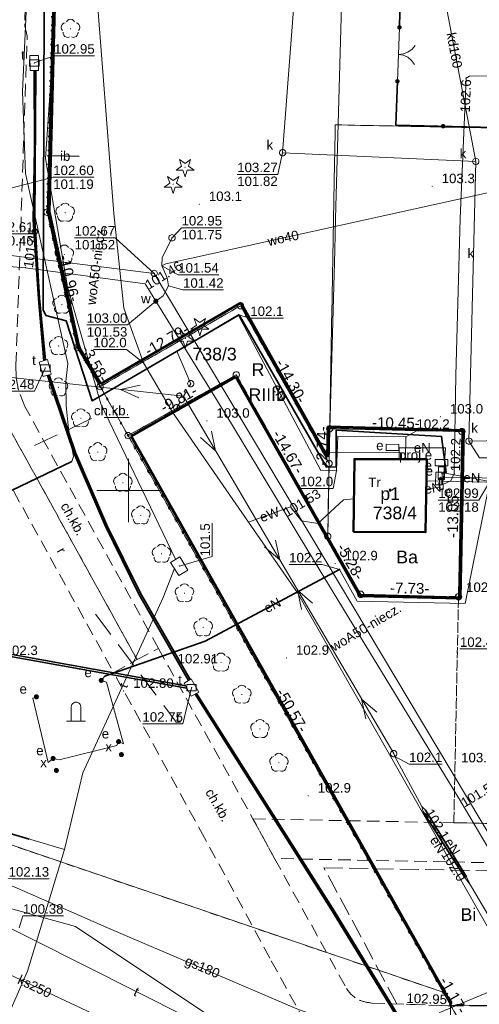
# Model space of a CAD drawing. Extents: x 6447898 to 6448503, y 5806748 to 5807122.
# Tile 10 of 50: x 6447941 to 6447978, y 5806909 to 5806987. Entities that reach past the tile are written whole.
import ezdxf
from ezdxf.enums import TextEntityAlignment as Align

# ---------------------------------------------------------------- set-up
doc = ezdxf.new("R2010")
doc.units = 0
doc.header["$PDSIZE"] = 0.75
for name, pattern in [('KROPK2', [2, 0, -2]), ('PRZER1-1', [2, 1, -1]), ('PRZER2-1', [3, 2, -1]), ('PRZER3-1', [4, 3, -1])]:
    doc.linetypes.add(name, pattern=pattern)
doc.layers.get('0').update_dxf_attribs({"linetype": 'CONTINUOUS', "lineweight": 13})
for name, color, linetype, lineweight in [('GEPPGD', 7, 'CONTINUOUS', 18), ('GESBZO', 1, 'CONTINUOUS', 50), ('GESBZO_O', 1, 'CONTINUOUS', 50), ('GESDZI', 7, 'CONTINUOUS', 18), ('GESDZI_O', 7, 'CONTINUOUS', 18), ('GESJAE', 7, 'KROPK2', 50), ('GESKKL', 3, 'PRZER3-1', 18), ('GESKKL_O', 3, 'PRZER3-1', 18), ('GESUZY', 3, 'PRZER1-1', 18), ('GESUZY_O', 3, 'PRZER1-1', 18), ('GSLIIN', 7, 'CONTINUOUS', 25), ('GSLIIN_O', 7, 'CONTINUOUS', 25), ('GSLKBR', 7, 'CONTINUOUS', 18), ('GSLKOG', 7, 'CONTINUOUS', 35), ('GSPOPM', 7, 'CONTINUOUS', 18), ('GSPRDI', 7, 'CONTINUOUS', 18), ('GSPRDL', 7, 'CONTINUOUS', 18), ('GSPWPN', 42, 'CONTINUOUS', 13), ('GSPWPN_O', 42, 'CONTINUOUS', 13), ('GSPWPS', 7, 'CONTINUOUS', 13), ('GSPWPS_O', 7, 'CONTINUOUS', 13), ('GSSKOD', 7, 'PRZER2-1', 18), ('GSSKOD_O', 7, 'PRZER2-1', 18), ('GSSOTW', 7, 'PRZER3-1', 18), ('GSSROW', 7, 'PRZER2-1', 18), ('GSSROW_O', 7, 'PRZER2-1', 18), ('GULEPR', 240, 'CONTINUOUS', 18), ('GULEPR_O', 240, 'CONTINUOUS', 18), ('GULGPR', 2, 'CONTINUOUS', 18), ('GULGPR_O', 2, 'CONTINUOUS', 18), ('GULKPR', 32, 'CONTINUOUS', 18), ('GULKPR_O', 32, 'CONTINUOUS', 18), ('GULLOB', 7, 'CONTINUOUS', 35), ('GULTPR', 30, 'CONTINUOUS', 18), ('GULTPR_O', 30, 'CONTINUOUS', 18), ('GULWPR', 5, 'CONTINUOUS', 18), ('GULWPR_O', 5, 'CONTINUOUS', 18), ('GUPESE', 240, 'CONTINUOUS', 18), ('GUPESE_O', 240, 'CONTINUOUS', 18), ('GUPETS', 240, 'CONTINUOUS', 18), ('GUPETS_O', 240, 'CONTINUOUS', 18), ('GUPEUT', 240, 'CONTINUOUS', 18), ('GUPEUT_O', 240, 'CONTINUOUS', 18), ('GUPIKP', 7, 'CONTINUOUS', 18), ('GUPISN', 7, 'PRZER1-1', 18), ('GUPIWZ', 7, 'CONTINUOUS', 18), ('GUPIWZ_O', 7, 'CONTINUOUS', 18), ('GUPKSD', 32, 'CONTINUOUS', 18), ('GUPKSD_O', 32, 'CONTINUOUS', 18), ('GUPPRZ', 7, 'CONTINUOUS', 18), ('GUPPRZ_O', 7, 'CONTINUOUS', 18), ('GUPWZA', 5, 'CONTINUOUS', 18), ('GUPWZA_O', 5, 'CONTINUOUS', 18), ('GUPXUT', 7, 'CONTINUOUS', 18), ('GUPXUT_O', 7, 'CONTINUOUS', 18), ('GUSESE', 240, 'CONTINUOUS', 18), ('GUSESE_O', 240, 'CONTINUOUS', 18), ('GUSIKP', 7, 'CONTINUOUS', 18)]:
    doc.layers.add(name, color=color, linetype=linetype, lineweight=lineweight)
doc.layers.add('OBRYS DZIAŁKA', color=7, linetype='CONTINUOUS', lineweight=60, true_color=0xffff4d)
doc.styles.add('GEO-INFO', font='arial.ttf')

# ---------------------------------------------------------------- blocks, each defined once
blk = doc.blocks.new('EPPGS')
at = {"color": 0}
blk.add_lwpolyline([(0, 0.5), (0.154508, 0.475528), (0.293893, 0.404508), (0.404508, 0.293893), (0.475528, 0.154508), (0.5, 0), (0.475528, -0.154508), (0.404508, -0.293893), (0.293893, -0.404508), (0.154508, -0.475528), (0, -0.5), (-0.154508, -0.475528), (-0.293893, -0.404508), (-0.404508, -0.293893), (-0.475528, -0.154508), (-0.5, 0), (-0.475528, 0.154508), (-0.404508, 0.293893), (-0.293893, 0.404508), (-0.154508, 0.475528)], close=True, dxfattribs=at)
blk = doc.blocks.new('EPPGN')
blk.add_hatch(color=0).paths.add_polyline_path([(0, -0.09), (0.027812, -0.085595), (0.052901, -0.072812), (0.072812, -0.052901), (0.085595, -0.027812), (0.09, 0), (0.085595, 0.027812), (0.072812, 0.052901), (0.052901, 0.072812), (0.027812, 0.085595), (0, 0.09), (-0.027812, 0.085595), (-0.052901, 0.072812), (-0.072812, 0.052901), (-0.085595, 0.027812), (-0.09, 0), (-0.085595, -0.027812), (-0.072812, -0.052901), (-0.052901, -0.072812), (-0.027812, -0.085595)])
blk = doc.blocks.new('POINT')
at = {"color": 0}
blk.add_point((0, 0), dxfattribs=at)
blk = doc.blocks.new('KOLO')
blk.add_hatch(color=0).paths.add_polyline_path([(-0.5, 0), (-0.482963, -0.12941), (-0.433013, -0.25), (-0.353553, -0.353553), (-0.25, -0.433013), (-0.12941, -0.482963), (0, -0.5), (0.12941, -0.482963), (0.25, -0.433013), (0.353553, -0.353553), (0.433013, -0.25), (0.482963, -0.12941), (0.5, 0), (0.482963, 0.12941), (0.433013, 0.25), (0.353553, 0.353553), (0.25, 0.433013), (0.12941, 0.482963), (0, 0.5), (-0.12941, 0.482963), (-0.25, 0.433013), (-0.353553, 0.353553), (-0.433013, 0.25), (-0.482963, 0.12941)])
blk = doc.blocks.new('OKRAG_PELNY')
at = {"color": 0}
blk.add_lwpolyline([(0, 0.5), (0.12941, 0.482963), (0.25, 0.433013), (0.353553, 0.353553), (0.433013, 0.25), (0.482963, 0.12941), (0.5, 0), (0.482963, -0.12941), (0.433013, -0.25), (0.353553, -0.353553), (0.25, -0.433013), (0.12941, -0.482963), (0, -0.5), (-0.12941, -0.482963), (-0.25, -0.433013), (-0.353553, -0.353553), (-0.433013, -0.25), (-0.482963, -0.12941), (-0.5, 0), (-0.482963, 0.12941), (-0.433013, 0.25), (-0.353553, 0.353553), (-0.25, 0.433013), (-0.12941, 0.482963)], close=True, dxfattribs=at)
blk = doc.blocks.new('SUEP1')
at = {"color": 0}
blk.add_lwpolyline([(-1.5, -1), (1.5, 0), (-1.5, 1)], dxfattribs=at)
blk = doc.blocks.new('PROSTOKAT1_5-1_PELNY')
at = {"color": 0}
blk.add_lwpolyline([(0.75, -0.5), (-0.75, -0.5), (-0.75, 0.5), (0.75, 0.5)], close=True, dxfattribs=at)
blk = doc.blocks.new('SZAFA1')
at = {"color": 0}
blk.add_lwpolyline([(-1, -0.5), (-1, 0.5), (1, 0.5), (1, -0.5)], close=True, dxfattribs=at)
blk = doc.blocks.new('OBOO04')
at = {"color": 0}
for points in [[(0.5, 0), (0.5, 1.5), (0.482963, 1.62941), (0.433013, 1.75), (0.353553, 1.853553), (0.25, 1.933013), (0.12941, 1.982963), (0, 2), (-0.12941, 1.982963), (-0.25, 1.933013), (-0.353553, 1.853553), (-0.433013, 1.75), (-0.482963, 1.62941), (-0.5, 1.5)], [(-0.5, 0), (-0.5, 1.5)], [(1, 0), (-1, 0)]]:
    blk.add_lwpolyline(points, dxfattribs=at)
blk = doc.blocks.new('SLBRA')
at = {"color": 0}
for points in [[(1.732051, 1), (1.414214, 0.585786), (1, 0.267949), (0.517638, 0.068148), (0, 0)], [(0, 0), (0.517638, -0.068148), (1, -0.267949), (1.414214, -0.585786), (1.732051, -1)]]:
    blk.add_lwpolyline(points, dxfattribs=at)
blk = doc.blocks.new('SPDLP')
blk.add_hatch(color=0).paths.add_polyline_path([(0, -0.09), (0.027812, -0.085595), (0.052901, -0.072812), (0.072812, -0.052901), (0.085595, -0.027812), (0.09, 0), (0.085595, 0.027812), (0.072812, 0.052901), (0.052901, 0.072812), (0.027812, 0.085595), (0, 0.09), (-0.027812, 0.085595), (-0.052901, 0.072812), (-0.072812, 0.052901), (-0.085595, 0.027812), (-0.09, 0), (-0.085595, -0.027812), (-0.072812, -0.052901), (-0.052901, -0.072812), (-0.027812, -0.085595)])
at = {"color": 0}
for points in [[(-1.271938, -0.268652), (-1.40916, -0.048001), (-1.462858, 0.20623), (-1.426585, 0.463525), (-1.304695, 0.693003), (-1.11182, 0.867117), (-0.871109, 0.964971)], [(-0.648554, 1.126667), (-0.481106, 1.325358), (-0.255912, 1.454989), (0, 1.5), (0.255912, 1.454989), (0.481106, 1.325358), (0.648554, 1.126667)], [(0.871109, 0.964971), (1.11182, 0.867117), (1.304695, 0.693003), (1.426585, 0.463525), (1.462858, 0.20623), (1.40916, -0.048001), (1.271938, -0.268652)], [(-0.137547, -1.292703), (-0.389802, -1.355024), (-0.648184, -1.327532), (-0.881678, -1.213525), (-1.062258, -1.026689), (-1.168249, -0.78945), (-1.186929, -0.530282)], [(1.186929, -0.530282), (1.168249, -0.78945), (1.062258, -1.026689), (0.881678, -1.213525), (0.648184, -1.327532), (0.389802, -1.355024), (0.137547, -1.292703)]]:
    blk.add_lwpolyline(points, dxfattribs=at)
blk = doc.blocks.new('SPDIP')
blk.add_hatch(color=0).paths.add_polyline_path([(0, -0.09), (0.027812, -0.085595), (0.052901, -0.072812), (0.072812, -0.052901), (0.085595, -0.027812), (0.09, 0), (0.085595, 0.027812), (0.072812, 0.052901), (0.052901, 0.072812), (0.027812, 0.085595), (0, 0.09), (-0.027812, 0.085595), (-0.052901, 0.072812), (-0.072812, 0.052901), (-0.085595, 0.027812), (-0.09, 0), (-0.085595, -0.027812), (-0.072812, -0.052901), (-0.052901, -0.072812), (-0.027812, -0.085595)])
at = {"color": 0}
blk.add_lwpolyline([(0.544942, 0.177062), (1.426676, -0.463555), (0.336792, -0.463555), (0, -1.500096), (-0.336792, -0.463555), (-1.426676, -0.463555), (-0.544942, 0.177062), (-0.881734, 1.213603), (0, 0.572986), (0.881734, 1.213603)], close=True, dxfattribs=at)

msp = doc.modelspace()

# ---------------------------------------------------------------- linework, layer by layer
at = {"elevation": 100, "flags": 128}
for points in [[(6447950, 5806947.5), (6447950, 5806952.5)], [(6447947.5, 5806950), (6447952.5, 5806950)]]:
    msp.add_lwpolyline(points, dxfattribs=at)
at = {"layer": 'GESBZO', "elevation": 10.18}
msp.add_lwpolyline([(6447967.792, 5806946.736), (6447967.849, 5806952.496), (6447973.573, 5806952.476), (6447973.481, 5806946.704)], close=True, dxfattribs=at)
at = {"layer": 'GESDZI', "elevation": 10.22}
for points in [[(6447931.409, 5807121.58), (6447931.023, 5807107.268), (6447930.473, 5807087.03), (6447929.923, 5807066.761), (6447929.353, 5807046.463), (6447929.253, 5807042.383), (6447928.723, 5807022.695), (6447928.545, 5807016.098), (6447928.123, 5807000.496), (6447927.626, 5806981.92), (6447927.483, 5806976.918), (6447923.456, 5806959.369), (6447922.204, 5806953.91), (6447910.195, 5806932.402), (6447974.881, 5806910.343), (6447949.97, 5806954.35), (6447947.76, 5806958.22), (6447945.952, 5806961.309), (6447943.57, 5806972.007), (6447947.144, 5807106.691), (6447947.232, 5807111.508), (6447947.452, 5807118.377), (6447947.534, 5807120.909)], [(6447947.144, 5807106.691), (6447943.57, 5806972.007), (6447945.952, 5806961.309), (6447947.76, 5806958.22), (6447958.842, 5806964.609), (6447965.851, 5806952.15), (6447965.901, 5806954.89), (6447976.35, 5806954.66), (6447976.081, 5806941.611), (6447968.351, 5806941.801), (6447965.751, 5806946.39), (6447958.522, 5806959.149), (6447949.97, 5806954.35), (6447974.881, 5806910.343), (6447975.461, 5806909.323), (6448108.58, 5806908.47), (6448109, 5806973.47), (6448154, 5806973.18), (6448153.539, 5806902.166), (6448290.541, 5806859.987)], [(6447902.375, 5806927.785), (6447908.1, 5806926.36), (6447915.31, 5806923.99), (6447945.82, 5806915.54), (6447966.55, 5806901.71), (6447998.57, 5806868.616), (6447986.863, 5806889.257), (6447975.461, 5806909.323), (6447974.881, 5806910.343), (6447910.195, 5806932.402), (6447902.842, 5806934.305)], [(6447902.375, 5806927.785), (6447908.1, 5806926.36), (6447915.31, 5806923.99), (6447945.82, 5806915.54), (6447966.55, 5806901.71), (6447998.57, 5806868.616)]]:
    msp.add_lwpolyline(points, dxfattribs=at)
for points in [[(6447947.76, 5806958.22), (6447958.842, 5806964.609), (6447965.851, 5806952.15), (6447965.751, 5806946.39), (6447958.522, 5806959.149), (6447949.97, 5806954.35)], [(6447968.351, 5806941.801), (6447965.751, 5806946.39), (6447965.851, 5806952.15), (6447965.901, 5806954.89), (6447976.35, 5806954.66), (6447976.081, 5806941.611)]]:
    msp.add_lwpolyline(points, close=True, dxfattribs=at)
at = {"layer": 'GESJAE', "ltscale": 0.5}
for p, q in [((6447943.57, 5806972.007, 10.22), (6447947.144, 5807106.691, 10.22)), ((6447945.952, 5806961.309, 10.22), (6447943.57, 5806972.007, 10.22)), ((6447947.76, 5806958.22, 10.22), (6447945.952, 5806961.309, 10.22)), ((6447949.97, 5806954.35, 10.22), (6447947.76, 5806958.22, 10.22)), ((6447974.881, 5806910.343, 10.22), (6447949.97, 5806954.35, 10.22)), ((6447975.461, 5806909.323, 10.22), (6447974.881, 5806910.343, 10.22))]:
    msp.add_line(p, q, dxfattribs=at)
at = {"layer": 'GESJAE', "ltscale": 0.5, "elevation": 10.22}
msp.add_lwpolyline([(6447947.534, 5807120.909), (6447947.452, 5807118.377), (6447947.232, 5807111.508), (6447947.144, 5807106.691), (6447943.57, 5806972.007), (6447945.952, 5806961.309), (6447947.76, 5806958.22), (6447949.97, 5806954.35), (6447974.881, 5806910.343), (6447975.461, 5806909.323), (6447986.863, 5806889.257), (6447998.57, 5806868.616)], dxfattribs=at)
at = {"layer": 'GESKKL', "ltscale": 0.5, "elevation": 10.06}
msp.add_lwpolyline([(6447965.851, 5806952.15), (6447965.751, 5806946.39), (6447958.522, 5806959.149), (6447949.97, 5806954.35), (6447947.76, 5806958.22), (6447958.842, 5806964.609)], close=True, dxfattribs=at)
at = {"layer": 'GESUZY', "ltscale": 0.5}
for p, q in [((6447943.57, 5806972.007, 10.08), (6447944.025, 5806989.131, 10.08)), ((6447966.34, 5806978.91, 10.08), (6447965.901, 5806954.89, 10.08)), ((6448075.344, 5806976.7, 10.08), (6447966.34, 5806978.91, 10.08)), ((6447945.952, 5806961.309, 10.08), (6447943.57, 5806972.007, 10.08)), ((6447958.842, 5806964.609, 10.08), (6447947.76, 5806958.22, 10.08)), ((6447965.851, 5806952.15, 10.08), (6447958.842, 5806964.609, 10.08)), ((6447947.76, 5806958.22, 10.08), (6447945.952, 5806961.309, 10.08)), ((6447965.901, 5806954.89, 10.08), (6447965.851, 5806952.15, 10.08))]:
    msp.add_line(p, q, dxfattribs=at)
at = {"layer": 'GESUZY', "ltscale": 0.5, "elevation": 10.08}
for points in [[(6447928.123, 5807000.496), (6447927.626, 5806981.92), (6447927.483, 5806976.918), (6447923.456, 5806959.369), (6447922.204, 5806953.91), (6447910.195, 5806932.402), (6447974.881, 5806910.343), (6447949.97, 5806954.35), (6447947.76, 5806958.22), (6447945.952, 5806961.309), (6447943.57, 5806972.007), (6447944.025, 5806989.131)], [(6447914.408, 5806907.57), (6447938.603, 5806899.044), (6447954.122, 5806889.875), (6447972.271, 5806873.906), (6447982.121, 5806861.587), (6448001.07, 5806864.206), (6447998.57, 5806868.616), (6447986.863, 5806889.257), (6447975.461, 5806909.323), (6447974.881, 5806910.343), (6447910.195, 5806932.402), (6447902.842, 5806934.305)]]:
    msp.add_lwpolyline(points, dxfattribs=at)
for points in [[(6448075.344, 5806976.7), (6448074.87, 5806951.54), (6448074.079, 5806913.637), (6448043.082, 5806914.245), (6448003.595, 5806915.028), (6448003.758, 5806920.077), (6448003.734, 5806923.158), (6448003.735, 5806923.191), (6447975.71, 5806923.75), (6447976.081, 5806941.611), (6447976.35, 5806954.66), (6447965.901, 5806954.89), (6447966.34, 5806978.91)], [(6447965.851, 5806952.15), (6447965.751, 5806946.39), (6447958.522, 5806959.149), (6447949.97, 5806954.35), (6447947.76, 5806958.22), (6447958.842, 5806964.609)], [(6447965.751, 5806946.39), (6447968.351, 5806941.801), (6447976.081, 5806941.611), (6447975.71, 5806923.75), (6448003.735, 5806923.191), (6448003.734, 5806923.158), (6448003.758, 5806920.077), (6448003.595, 5806915.028), (6448003.41, 5806909.144), (6447975.461, 5806909.323), (6447974.881, 5806910.343), (6447949.97, 5806954.35), (6447958.522, 5806959.149)], [(6447968.351, 5806941.801), (6447965.751, 5806946.39), (6447965.851, 5806952.15), (6447965.901, 5806954.89), (6447976.35, 5806954.66), (6447976.081, 5806941.611)]]:
    msp.add_lwpolyline(points, close=True, dxfattribs=at)
at = {"layer": 'GSLIIN', "elevation": 10.18}
msp.add_lwpolyline([(6447943.89, 5806976.48), (6447946.11, 5806976.43)], dxfattribs=at)
at = {"layer": 'GSLKBR', "elevation": 10.18}
msp.add_lwpolyline([(6447971.25, 5806982.35), (6447971.41, 5806986.61)], dxfattribs=at)
at = {"layer": 'GSLKOG', "elevation": 10.18}
for points in [[(6447971.46, 5806989.13), (6447971.41, 5806986.61)], [(6447971.25, 5806982.35), (6447971.13, 5806978.89), (6448004.56, 5806978.1)]]:
    msp.add_lwpolyline(points, dxfattribs=at)
at = {"layer": 'GSSKOD', "ltscale": 0.5, "elevation": 10.18}
for points in [[(6447940.29, 5807004.73), (6447940.83, 5807026.48), (6447941.2, 5807041.97), (6447941.31, 5807044.47), (6447941.45, 5807045.29), (6447944.66, 5807055.98), (6447944.81, 5807057.17), (6447944.02, 5807026.46), (6447943.56, 5807011.02), (6447942.42, 5807011.1), (6447942.24, 5807004.67), (6447941.81, 5806986.89)], [(6447938.87, 5806958.01), (6447950.68, 5806936.64), (6447952.37, 5806937.52), (6447941.8, 5806956.66), (6447941.3, 5806957.94), (6447941.13, 5806958.94), (6447941.11, 5806959.94), (6447941.48, 5806970.65), (6447941.99, 5806985.92), (6447941.8, 5806986.73), (6447941.81, 5806986.89)]]:
    msp.add_lwpolyline(points, dxfattribs=at)
msp.add_lwpolyline([(6447959.84, 5806924.05), (6447961.55, 5806920.92), (6447967.23, 5806910.64, 0.143231), (6447968.24, 5806909.73, 0.062925), (6447969.25, 5806909.49), (6447975.44, 5806909.28), (6447975.43, 5806904.72), (6447975.18, 5806903.92), (6447967.65, 5806903.98, -0.23762), (6447965.39, 5806905.39), (6447961.18, 5806913.03), (6447956.01, 5806922.56), (6447948.83, 5806935.62), (6447950.68, 5806936.64), (6447952.37, 5806937.52)], format="xyb", close=True, dxfattribs=at)
msp.add_lwpolyline([(6447959.84, 5806924.05), (6447978.87, 5806923.69), (6447982.89, 5806923.6), (6447998.69, 5806923.3), (6448003.65, 5806924.48), (6448003.57, 5806920.1), (6447961.55, 5806920.92)], close=True, dxfattribs=at)
at = {"layer": 'GSSKOD_O', "elevation": 10.8, "flags": 128}
msp.add_lwpolyline([(6447950.065, 5806955.785), (6447947.271, 5806955.785), (6447942.527, 5806953.539)], dxfattribs=at)
at = {"layer": 'GSSOTW', "ltscale": 0.5, "elevation": 10.18}
msp.add_lwpolyline([(6447965.45, 5806920.19), (6447999.33, 5806919.57), (6447994.903, 5806907.988), (6447980.49, 5806908.09), (6447980.47, 5806909.25), (6447975.44, 5806909.28), (6447971.206, 5806909.424)], close=True, dxfattribs=at)
at = {"layer": 'GSSROW', "ltscale": 0.5, "elevation": 10.18}
msp.add_lwpolyline([(6447938.74, 5806953.91), (6447948.83, 5806935.62), (6447950.68, 5806936.64), (6447938.87, 5806958.01)], close=True, dxfattribs=at)
at = {"layer": 'GSSROW_O', "elevation": 10.8, "flags": 128}
msp.add_lwpolyline([(6447954.118, 5806931.703), (6447953.769, 5806931.703), (6447947.387, 5806940.261)], dxfattribs=at)
at = {"layer": 'GULEPR', "elevation": 10.14}
for points in [[(6447931.615, 5807121.572), (6447931.555, 5807119.58), (6447931.148, 5807093.463), (6447931.148, 5807093.463), (6447929.603, 5807046.453), (6447929.603, 5807046.453), (6447928.623, 5807000.49), (6447928.623, 5807000.49), (6447927.846, 5806960.342), (6447954.342, 5806957.456)], [(6447945.2, 5806960.04), (6447941.873, 5806975.065), (6447941.613, 5806981.536), (6447942.455, 5806999.872), (6447942.784, 5807022.077), (6447943.515, 5807044.859), (6447943.702, 5807065.181), (6447944.398, 5807086.478), (6447944.574, 5807105.618), (6447945.13, 5807109.197), (6447945.542, 5807109.479), (6447947.152, 5807109.408), (6447950.069, 5807109.786), (6447952.297, 5807110.391), (6447954.008, 5807110.619), (6447957.113, 5807110.687), (6447959.069, 5807109.603), (6447957.061, 5807109.348)], [(6447971.582, 5806952.483), (6447971.584, 5806952.983), (6447965.86, 5806953.003), (6447966.303, 5806968.981), (6447966.367, 5806971.5), (6447967.874, 5807024.835), (6447968.36, 5807050.468), (6447969.347, 5807102.498), (6447955.875, 5807103.36), (6447951.484, 5807103.641), (6447950.457, 5807110.87)], [(6447955.173, 5807106.766), (6447954.933, 5807104.824), (6447955.875, 5807103.36), (6447956.41, 5807102.324), (6447955.46, 5807101.583), (6447954.282, 5807101.959), (6447952.849, 5807103.053), (6447951.938, 5807102.911), (6447950.689, 5807102.233), (6447949.228, 5807052.573), (6447948.864, 5807040.205), (6447947.404, 5806990.585), (6447948.847, 5806971.889), (6447949.638, 5806964.429), (6447951.194, 5806960.101), (6447953.47, 5806956.209), (6447959.497, 5806947.514)], [(6447974.74, 5806951.37), (6447975.1, 5806951.42), (6447974.74, 5806954.28), (6447966.41, 5806954.77), (6447966.42, 5806951.89), (6447965.66, 5806951.85), (6447958.74, 5806963.89), (6447947.13, 5806957.09), (6447945.07, 5806963.43), (6447943.47, 5806963.85), (6447943.26, 5806964.3), (6447943.34, 5806988.44), (6447943.9, 5807010.06), (6447943, 5807010.14)], [(6447974.73, 5806950.49), (6447974.85, 5806950.49), (6447975.48, 5806950.78), (6447975.74, 5806951.34), (6447975.87, 5806959.09), (6447976.22, 5806971.52), (6447976.68, 5806982.6), (6447976.96, 5806982.77), (6447994.48, 5806982.82), (6448015.87, 5806982.36), (6448038.89, 5806981.61), (6448041.64, 5806981.37), (6448066.12, 5806980.69), (6448085.09, 5806979.86), (6448100.86, 5806979.16), (6448102.868, 5806978.945)], [(6447973.545, 5806950.713), (6447973.801, 5806950.774), (6447992.878, 5806950.324), (6448000.168, 5806950.2), (6448000.862, 5806979.355), (6448002.152, 5806979.352), (6448021.675, 5806978.684), (6448037.141, 5806978.231), (6448037.354, 5806976.186), (6448037.461, 5806968.902), (6448037.784, 5806967.436)], [(6447954.92, 5806958.45), (6447953.83, 5806961.01), (6447958.67, 5806963.9), (6447965.21, 5806951.6), (6447966.44, 5806951.57), (6447966.55, 5806954.3), (6447971.92, 5806954.24), (6447971.89, 5806952.48)], [(6447945.2, 5806960.04), (6447945.06, 5806958.63), (6447945.07, 5806956.71), (6447945.25, 5806954.92), (6447945.66, 5806952.69), (6447945.53, 5806952.29), (6447940.1, 5806949.7), (6447940.22, 5806941.87), (6447939.99, 5806939.14), (6447939.47, 5806934.26), (6447939.13, 5806932.21), (6447934.5, 5806924.06), (6447934.38, 5806923.93), (6447922.663, 5806928.096), (6447922, 5806928.33), (6447921.94, 5806928.29), (6447919.77, 5806924.56), (6447914.4, 5806921.35), (6447913.35, 5806921.31), (6447910.14, 5806921.93), (6447905.041, 5806923.279)], [(6447954.342, 5806957.456), (6447970.96, 5806929.21)], [(6447974.525, 5806950.96), (6447974.645, 5806950.958), (6447974.895, 5806950.954), (6447975.049, 5806953.371), (6447971.398, 5806953.388), (6447971.402, 5806952.488)], [(6447942.72, 5806933.7), (6447942.43, 5806933.59), (6447943.66, 5806928.51), (6447944.04, 5806928.83), (6447944.53, 5806928.72), (6447949.09, 5806929.84), (6447949.22, 5806930.16), (6447949.6, 5806929.98), (6447948.25, 5806934.87), (6447947.85, 5806935), (6447948.13, 5806935.34), (6447956.06, 5806938.11), (6447966.68, 5806943.77), (6447968.08, 5806941.27), (6447976.62, 5806941.07), (6447978.56, 5806950.72), (6447975.16, 5806951.35), (6447974.86, 5806951.38), (6447974.74, 5806951.37)], [(6447979.59, 5806950.97), (6447974.68, 5806951.05), (6447974.525, 5806950.96)], [(6447973.535, 5806950.12), (6447974.54, 5806950.28), (6447974.6, 5806950.46), (6447974.73, 5806950.49)], [(6447959.497, 5806947.514), (6447962.792, 5806948.715), (6447963.673, 5806947.623), (6447964.969, 5806947.401), (6447967.002, 5806949.259), (6447967.818, 5806949.336)], [(6447959.497, 5806947.514), (6447963.37, 5806941.925), (6447993.967, 5806888.113), (6448000.293, 5806876.885), (6448015.359, 5806868.833), (6448017.259, 5806865.136), (6448017.488, 5806862.23), (6448017.491, 5806862.153)], [(6447970.96, 5806929.21), (6447971.05, 5806928.99), (6447973.18, 5806925.02)], [(6447973.18, 5806925.02), (6447973.3, 5806924.62), (6447976.57, 5806919.41), (6447977.02, 5806918.81)], [(6447973.18, 5806925.02), (6447973.48, 5806924.75), (6447976.7, 5806919.48), (6447977.02, 5806918.81)], [(6447977.02, 5806918.81), (6447983.59, 5806907.71), (6447997.32, 5806908.26)]]:
    msp.add_lwpolyline(points, dxfattribs=at)
at = {"layer": 'GULGPR', "elevation": 10.14}
msp.add_lwpolyline([(6447975.55, 5806904.13), (6447974.99, 5806904.4), (6447969.55, 5806906.75), (6447963.31, 5806909.03), (6447948.3, 5806915.46), (6447935.77, 5806920.96), (6447932.74, 5806921.96), (6447922.41, 5806926.04), (6447921.9, 5806926.2), (6447919.01, 5806919.9), (6447918.62, 5806919.63), (6447918.22, 5806918.83)], dxfattribs=at)
at = {"layer": 'GULKPR', "elevation": 10.14}
for points in [[(6447998.963, 5806954.334), (6447976.91, 5806953.91), (6447977.45, 5806976.018), (6447962.181, 5806976.708), (6447963.721, 5806996.996), (6447964.241, 5807024.174), (6447964.641, 5807044.213), (6447964.711, 5807061.732), (6447965.121, 5807080.57)], [(6447974.099, 5806993.588), (6447977.45, 5806976.018)], [(6447949.803, 5806907.423), (6447935.362, 5806914.207)]]:
    msp.add_lwpolyline(points, dxfattribs=at)
at = {"layer": 'GULLOB', "elevation": 10.12}
for points in [[(6447974.74, 5806951.37), (6447975.1, 5806951.42), (6447974.74, 5806954.28), (6447966.41, 5806954.77), (6447966.42, 5806951.89), (6447965.66, 5806951.85), (6447958.74, 5806963.89), (6447947.13, 5806957.09), (6447945.07, 5806963.43), (6447943.47, 5806963.85), (6447943.26, 5806964.3), (6447943.34, 5806988.44), (6447943.9, 5807010.06), (6447943, 5807010.14)], [(6447943.31, 5806960.26), (6447942.89, 5806965.17), (6447942.48, 5806971.39), (6447942.56, 5806977.03), (6447942.55, 5806983.2)], [(6447943.45, 5806960.3), (6447942.98, 5806965.21), (6447942.61, 5806971.41), (6447942.69, 5806983.2)], [(6447954.74, 5806934.98), (6447950.81, 5806941.81), (6447948.16, 5806947.23), (6447945.68, 5806952.99), (6447943.6, 5806959.12)], [(6447954.87, 5806935.06), (6447950.94, 5806941.89), (6447948.28, 5806947.26), (6447945.82, 5806953.02), (6447943.73, 5806959.15)], [(6447940.1, 5806949.7), (6447945.53, 5806952.29)], [(6447948.13, 5806935.34), (6447956.06, 5806938.11), (6447966.68, 5806943.77)], [(6447954.52, 5806934.56), (6447923.41, 5806940.19)], [(6447923.34, 5806940), (6447954.61, 5806934.39)], [(6447981.78, 5806891.4), (6447975.16, 5806901.97), (6447966, 5806916.94), (6447955.28, 5806933.92)], [(6447955.37, 5806933.97), (6447966.12, 5806916.99), (6447975.26, 5806902.06), (6447981.86, 5806891.46)], [(6447924.36, 5806927.95), (6447933.03, 5806925.17), (6447942.147, 5806922.456)], [(6447973.3, 5806924.62), (6447976.57, 5806919.41)], [(6447973.48, 5806924.75), (6447976.7, 5806919.48)]]:
    msp.add_lwpolyline(points, dxfattribs=at)
at = {"layer": 'GULTPR', "elevation": 10.14}
for points in [[(6447953.72, 5806944.57), (6447947.82, 5806956.85), (6447945.19, 5806966.11), (6447943.43, 5806976.26), (6447944.03, 5806984.7), (6447944.99, 5807008.63), (6447945.24, 5807029.29), (6447946.07, 5807047.8), (6447945.94, 5807060.73), (6447946.57, 5807077.25), (6447947.01, 5807095.91), (6447946.76, 5807104.34), (6447944.88, 5807105.49), (6447936.81, 5807106.47), (6447932.89, 5807106.2)], [(6447944.93, 5806921.63), (6447946.38, 5806927.69), (6447952.75, 5806941.54), (6447953.64, 5806943.84)], [(6447905.428, 5806922.63), (6447913.41, 5806920.58), (6447916.05, 5806926.6), (6447920.25, 5806928.47), (6447924.36, 5806927.95), (6447933.03, 5806925.17), (6447944.93, 5806921.63)], [(6447914.467, 5806907.472), (6447915.5, 5806907.19), (6447932.16, 5806901.63), (6447937.12, 5806900.84), (6447942.01, 5806912.02), (6447944.93, 5806921.63)], [(6447938.342, 5806916.584), (6447962.922, 5806904.223)], [(6447963.462, 5806904.093), (6447979.828, 5806910.93)]]:
    msp.add_lwpolyline(points, dxfattribs=at)
at = {"layer": 'GULWPR', "elevation": 10.14}
for points in [[(6448039.544, 5806967.404), (6448039.72, 5806979.4), (6447999.41, 5806979.96), (6447978.38, 5806973.53), (6447952.96, 5806967.92), (6447952.64, 5806967.76)], [(6448113.802, 5806890.183), (6448093.766, 5806890.841), (6448063.044, 5806893.153), (6448016.742, 5806893.884), (6448009.063, 5806894.011), (6447994.681, 5806895.72), (6447952.035, 5806967.167), (6447931.051, 5806969.784)], [(6447952.64, 5806967.76), (6447952.66, 5806968.43), (6447953.44, 5806969.98)], [(6447931.17, 5806968.35), (6447931.68, 5806968.43), (6447941.86, 5806967.61), (6447951.32, 5806966.33), (6447952.16, 5806964.97), (6447958.14, 5806955.27), (6447964.25, 5806945.13), (6447967.72, 5806939.41), (6447976.3, 5806925.37), (6447983.83, 5806912.63), (6447989.8, 5806903), (6447990.74, 5806901.23), (6448005.3, 5806901.11), (6448031.8, 5806901.14), (6448053.72, 5806900.93), (6448064.23, 5806900.97), (6448081.44, 5806901.04), (6448090.77, 5806900.7), (6448092.71, 5806900.63), (6448097.35, 5806900.47), (6448111, 5806900.26), (6448115.82, 5806900.23), (6448130.97, 5806900.13)], [(6447952.16, 5806964.97), (6447952.75, 5806965.4), (6447953.15, 5806966.18), (6447953.06, 5806966.82), (6447952.64, 5806967.76)]]:
    msp.add_lwpolyline(points, dxfattribs=at)
at = {"layer": 'GUPISN', "ltscale": 0.5, "elevation": 10.16}
msp.add_lwpolyline([(6447953.82, 5806956.56), (6447954.92, 5806958.45)], dxfattribs=at)
at = {"layer": 'GUPPRZ_O', "elevation": 10.8, "flags": 128}
for points in [[(6447947.327, 5806984.369), (6447944.124, 5806984.369), (6447942.55, 5806983.8)], [(6447958.59, 5806974.997), (6447961.793, 5806974.997), (6447962.181, 5806976.708)], [(6447947.252, 5806974.766), (6447944.049, 5806974.766), (6447939.26, 5806973.54)], [(6447944.049, 5806974.766), (6447947.252, 5806974.766)], [(6447958.59, 5806974.997), (6447961.793, 5806974.997)], [(6447942.496, 5806970.29), (6447939.293, 5806970.29), (6447934.9, 5806970.72)], [(6447957.393, 5806970.781), (6447954.19, 5806970.781), (6447953.44, 5806969.98)], [(6447954.19, 5806970.781), (6447957.393, 5806970.781)], [(6447939.293, 5806970.29), (6447942.496, 5806970.29)], [(6447945.744, 5806969.981), (6447948.948, 5806969.981), (6447952.035, 5806967.167)], [(6447945.744, 5806969.981), (6447948.948, 5806969.981)], [(6447957.134, 5806967.066), (6447953.931, 5806967.066), (6447952.64, 5806967.76)], [(6447957.511, 5806965.865), (6447954.308, 5806965.865), (6447953.15, 5806966.18)], [(6447946.707, 5806963.09), (6447949.91, 5806963.09), (6447952.16, 5806964.97)], [(6447962.248, 5806963.633), (6447959.627, 5806963.633), (6447958.67, 5806963.9)], [(6447946.707, 5806963.09), (6447949.91, 5806963.09)], [(6447947.233, 5806961.158), (6447949.854, 5806961.158), (6447951.19, 5806960.1)], [(6447939.36, 5806957.854), (6447942.563, 5806957.854), (6447943.42, 5806959.68)], [(6447975.383, 5806954.717), (6447972.762, 5806954.717), (6447971.92, 5806954.24)], [(6447980.953, 5806952.58), (6447977.749, 5806952.58), (6447976.91, 5806953.91)], [(6447963.556, 5806950.176), (6447966.177, 5806950.176), (6447966.44, 5806951.57)], [(6447974.476, 5806949.246), (6447977.679, 5806949.246), (6447978.56, 5806950.72)], [(6447974.476, 5806949.246), (6447977.679, 5806949.246)], [(6447956.6, 5806947.417), (6447956.6, 5806944.796), (6447954.03, 5806944.03)], [(6447962.695, 5806944.153), (6447965.315, 5806944.153), (6447966.68, 5806943.77)], [(6447976.194, 5806937.484), (6447978.815, 5806937.484), (6447979.3, 5806936.82)], [(6447951.102, 5806931.568), (6447954.305, 5806931.568), (6447954.98, 5806934.42)], [(6447974.797, 5806928.375), (6447972.177, 5806928.375), (6447971.05, 5806928.99)], [(6447943.727, 5806919.321), (6447940.524, 5806919.321), (6447937.86, 5806916.89)], [(6447944.862, 5806916.388), (6447941.659, 5806916.388), (6447941.36, 5806915.45)]]:
    msp.add_lwpolyline(points, dxfattribs=at)
at = {"layer": 'GUSESE', "elevation": 10.14}
msp.add_lwpolyline([(6447974.83, 5806950.89), (6447974.58, 5806950.88), (6447974.62, 5806950.08), (6447974.87, 5806950.09)], close=True, dxfattribs=at)
at = {"layer": 'GUSIKP', "elevation": 10.14}
for points in [[(6447942.22, 5806983.2), (6447942.21, 5806984.39), (6447942.9, 5806984.39), (6447942.88, 5806983.2)], [(6447943.25, 5806959.02), (6447942.95, 5806960.15), (6447943.59, 5806960.35), (6447943.9, 5806959.21)], [(6447953.33, 5806944.33), (6447954.05, 5806944.77), (6447954.69, 5806943.72), (6447953.98, 5806943.28)], [(6447954.4, 5806934.77), (6447954.96, 5806935.11), (6447955.57, 5806934.08), (6447954.96, 5806933.75)]]:
    msp.add_lwpolyline(points, close=True, dxfattribs=at)
at = {"layer": 'OBRYS DZIAŁKA'}
for p, q in [((6447943.724, 5806972.031), (6447947.255, 5807106.442)), ((6447946.078, 5806961.373), (6447943.724, 5806972.031)), ((6447958.891, 5806964.834), (6447947.802, 5806958.432)), ((6447965.738, 5806952.667), (6447958.891, 5806964.834)), ((6447947.802, 5806958.432), (6447946.078, 5806961.373)), ((6447950.207, 5806954.298), (6447958.485, 5806958.979)), ((6447958.485, 5806958.979), (6447968.287, 5806941.685)), ((6447965.773, 5806955.036), (6447965.738, 5806952.667)), ((6447976.464, 5806954.763), (6447965.773, 5806955.036)), ((6447975.53, 5806909.394), (6447950.207, 5806954.298)), ((6447976.214, 5806941.507), (6447976.464, 5806954.763)), ((6447968.287, 5806941.685), (6447976.214, 5806941.507))]:
    msp.add_line(p, q, dxfattribs=at)

# ---------------------------------------------------------------- block references
at = {"layer": 'GEPPGD', "xscale": 0.5, "yscale": 0.5}
for name, p in [('EPPGS', (6447943.57, 5806972.007, 10.24)), ('EPPGS', (6447958.842, 5806964.609, 10.24)), ('EPPGS', (6447945.952, 5806961.309, 10.24)), ('EPPGS', (6447958.522, 5806959.149, 10.24)), ('EPPGS', (6447947.76, 5806958.22, 10.24)), ('EPPGS', (6447965.901, 5806954.89, 10.24)), ('EPPGS', (6447976.35, 5806954.66, 10.24)), ('EPPGS', (6447949.97, 5806954.35, 10.24)), ('EPPGS', (6447965.851, 5806952.15, 10.24)), ('EPPGS', (6447965.751, 5806946.39, 10.24)), ('EPPGS', (6447968.351, 5806941.801, 10.24)), ('EPPGS', (6447976.081, 5806941.611, 10.24)), ('EPPGN', (6447945.82, 5806915.54, 10.24)), ('EPPGN', (6447974.881, 5806910.343, 10.24))]:
    msp.add_blockref(name, p, dxfattribs=at)
at = {"layer": 'GSLKBR', "xscale": 0.75, "yscale": 0.75, "rotation": 357.8490568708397}
msp.add_blockref('SLBRA', (6447971.33, 5806984.48, 10.18), dxfattribs=at)
at = {"layer": 'GSLKOG', "xscale": 0.35, "yscale": 0.35}
for p in [(6447971.41, 5806986.61, 10.18), (6447971.25, 5806982.35, 10.18), (6447974.868, 5806978.802, 10.18)]:
    msp.add_blockref('KOLO', p, dxfattribs=at)
at = {"layer": 'GSPOPM', "xscale": 0.75, "yscale": 0.75}
msp.add_blockref('OBOO04', (6447945.856, 5806931.782, 10.2), dxfattribs=at)
at = {"layer": 'GSPRDI', "xscale": 0.5, "yscale": 0.5}
for p in [(6447954.47, 5806975.56, 10.12), (6447953.53, 5806974.22, 10.12), (6447955.64, 5806962.99, 10.12), (6447954.5, 5806962.03, 10.12)]:
    msp.add_blockref('SPDIP', p, dxfattribs=at)
at = {"layer": 'GSPRDL', "xscale": 0.5, "yscale": 0.5}
for p in [(6447945.42, 5806986.5, 10.12), (6447944.99, 5806971.97, 10.12), (6447944.93, 5806968.66, 10.12), (6447944.74, 5806964.7, 10.12), (6447944.48, 5806961.43, 10.12), (6447944.47, 5806958.16, 10.12), (6447946.24, 5806955.72, 10.12), (6447947.57, 5806953.04, 10.12), (6447949.56, 5806950.62, 10.12), (6447950.97, 5806948.04, 10.12), (6447952.61, 5806945.01, 10.12), (6447954.42, 5806941.89, 10.12), (6447955.9, 5806939.19, 10.12), (6447957.31, 5806936.41, 10.12), (6447958.96, 5806933.88, 10.12), (6447960.39, 5806931.16, 10.12), (6447961.89, 5806928.49, 10.12)]:
    msp.add_blockref('SPDLP', p, dxfattribs=at)
at = {"layer": 'GSPWPN', "xscale": 0.09, "yscale": 0.09}
for p in [(6447974, 5806974.05, 10.08), (6447955.6, 5806972.64, 10.08), (6447974.65, 5806955.84, 10.08), (6447956.2, 5806955.51, 10.08), (6447966.33, 5806944.24, 10.08), (6447975.93, 5806941.74, 10.08), (6447962.48, 5806936.77, 10.08), (6447964.21, 5806925.88, 10.08)]:
    msp.add_blockref('KOLO', p, dxfattribs=at)
at = {"layer": 'GSPWPS', "xscale": 0.09, "yscale": 0.09}
for p in [(6447953.13, 5806936.09, 10.08), (6447949.62, 5806934.16, 10.08)]:
    msp.add_blockref('KOLO', p, dxfattribs=at)
at = {"layer": 'GULEPR', "xscale": 0.5, "yscale": 0.5}
for p, rotation in [((6447950.117, 5806957.916, 10.15), 173.7838822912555), ((6447956.497, 5806953.793, 10.15), 300.4696225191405), ((6447961.568, 5806945.174, 10.15), 300.4696225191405), ((6447963.734, 5806941.492, 10.15), 120.4696225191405), ((6447968.805, 5806932.873, 10.15), 120.4696225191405)]:
    msp.add_blockref('SUEP1', p, dxfattribs=dict(at, rotation=rotation))
at = {"layer": 'GUPESE', "xscale": 0.5, "yscale": 0.5}
for p, rotation in [((6447970.867, 5806953.413, 10.16), 359.2395925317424), ((6447974.74, 5806951.37, 10.16), 89.44538795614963), ((6447974.525, 5806950.96, 10.16), 269.432176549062)]:
    msp.add_blockref('SZAFA1', p, dxfattribs=dict(at, rotation=rotation))
msp.add_blockref('SZAFA1', (6447974.746, 5806952.195, 10.16), dxfattribs=at)
at = {"layer": 'GUPETS', "xscale": 0.25, "yscale": 0.25}
msp.add_blockref('KOLO', (6447970.688, 5806950.033, 10.16), dxfattribs=at)
at = {"layer": 'GUPEUT', "xscale": 0.4, "yscale": 0.4}
for p in [(6447947.85, 5806935, 10.16), (6447942.72, 5806933.7, 10.16), (6447949.22, 5806930.16, 10.16), (6447944.04, 5806928.83, 10.16)]:
    msp.add_blockref('KOLO', p, dxfattribs=at)
at = {"layer": 'GUPIKP', "xscale": 0.5, "yscale": 0.5}
for p in [(6447953.44, 5806969.98, 10.16), (6447952.035, 5806967.167, 10.16)]:
    msp.add_blockref('OKRAG_PELNY', p, dxfattribs=at)
at = {"layer": 'GUPISN', "xscale": 0.5, "yscale": 0.5}
for name, p in [('OKRAG_PELNY', (6447954.92, 5806958.45, 10.16)), ('POINT', (6447954.342, 5806957.456, 10.16)), ('OKRAG_PELNY', (6447953.82, 5806956.56, 10.16)), ('OKRAG_PELNY', (6447970.96, 5806929.21, 10.16))]:
    msp.add_blockref(name, p, dxfattribs=at)
at = {"layer": 'GUPIWZ', "xscale": 0.5, "yscale": 0.5}
for p in [(6447942.553, 5806983.799, 10.18), (6447943.423, 5806959.682, 10.18), (6447954.977, 5806934.423, 10.18)]:
    msp.add_blockref('PROSTOKAT1_5-1_PELNY', p, dxfattribs=at)
at = {"layer": 'GUPKSD', "xscale": 0.5, "yscale": 0.5}
for p in [(6447962.181, 5806976.708, 10.16), (6447977.45, 5806976.018, 10.16), (6447976.91, 5806953.91, 10.16)]:
    msp.add_blockref('OKRAG_PELNY', p, dxfattribs=at)
at = {"layer": 'GUPPRZ'}
for p in [(6447942.55, 5806983.8, 10.16), (6447976.68, 5806982.6, 10.16), (6447962.181, 5806976.708, 10.16), (6447977.45, 5806976.018, 10.16), (6447953.44, 5806969.98, 10.16), (6447941.86, 5806967.61, 10.16), (6447952.64, 5806967.76, 10.16), (6447952.035, 5806967.167, 10.16), (6447951.32, 5806966.33, 10.16), (6447953.15, 5806966.18, 10.16), (6447952.16, 5806964.97, 10.16), (6447958.67, 5806963.9, 10.16), (6447943.42, 5806959.68, 10.16), (6447951.19, 5806960.1, 10.16), (6447971.92, 5806954.24, 10.16), (6447976.91, 5806953.91, 10.16), (6447966.44, 5806951.57, 10.16), (6447975.74, 5806951.34, 10.16), (6447964.25, 5806945.13, 10.16), (6447954.03, 5806944.03, 10.16), (6447966.68, 5806943.77, 10.16), (6447954.98, 5806934.42, 10.16), (6447971.05, 5806928.99, 10.16), (6447976.3, 5806925.37, 10.16), (6447973.48, 5806924.75, 10.16), (6447976.57, 5806919.41, 10.16)]:
    msp.add_blockref('POINT', p, dxfattribs=at)
at = {"layer": 'GUPWZA', "xscale": 0.4, "yscale": 0.4}
msp.add_blockref('KOLO', (6447952.16, 5806964.97, 10.16), dxfattribs=at)
at = {"layer": 'GUPXUT', "xscale": 0.4, "yscale": 0.4}
for p in [(6447949.44, 5806929.13, 10.16), (6447944.3, 5806927.88, 10.16)]:
    msp.add_blockref('KOLO', p, dxfattribs=at)

# ---------------------------------------------------------------- texts
at = {"color": 6, "lineweight": 15, "style": 'GEO-INFO'}
for s, rotation, p in [('-10.96-', 283, (6447944.664, 5806966.635)), ('-12.79-', 30, (6447953.351, 5806961.328)), ('-3.58-', 300, (6447946.77, 5806959.715)), ('-14.30-', 299, (6447962.259, 5806958.331)), ('-9.81-', 29, (6447954.294, 5806956.662)), ('-10.45-', 359, (6447971.124, 5806954.675)), ('-2.74-', 89, (6447965.976, 5806953.518)), ('-14.67-', 300, (6447962.05, 5806952.72)), ('-13.05-', 89, (6447976.316, 5806948.133)), ('-5.28-', 300, (6447966.965, 5806944.045)), ('-7.73-', 359, (6447972.214, 5806941.606)), ('-50.57-', 300, (6447962.339, 5806932.296)), ('-1.17-', 300, (6447975.084, 5806909.783))]:
    msp.add_text(s, height=0.85, rotation=rotation, dxfattribs=at).set_placement(p, align=Align.BOTTOM_CENTER)
at = {"layer": 'GESBZO_O', "style": 'GEO-INFO'}
msp.add_text('p1', height=1, dxfattribs=at).set_placement((6447970.682, 5806949.603, 10.8), align=Align.MIDDLE)
at = {"layer": 'GESDZI_O', "style": 'GEO-INFO'}
for s, p in [('738/3', (6447956.806, 5806960.811, 10.8)), ('738/4', (6447971.051, 5806948.255, 10.8))]:
    msp.add_text(s, height=1, dxfattribs=at).set_placement(p, align=Align.MIDDLE)
at = {"layer": 'GESKKL_O', "style": 'GEO-INFO'}
msp.add_text('RIIIb', height=1, dxfattribs=at).set_placement((6447960.963, 5806957.602, 10.8), align=Align.MIDDLE)
at = {"layer": 'GESUZY_O', "style": 'GEO-INFO'}
for s, p in [('R', (6447960.237, 5806959.567, 10.8)), ('Ba', (6447972.018, 5806944.747, 10.8)), ('Bi', (6447976.864, 5806916.52, 10.8))]:
    msp.add_text(s, height=1, dxfattribs=at).set_placement(p, align=Align.MIDDLE)
at = {"layer": 'GSLIIN_O', "style": 'GEO-INFO'}
msp.add_text('ib', height=0.75, rotation=358.70977, dxfattribs=at).set_placement((6447945, 5806976.455, 10.8), align=Align.MIDDLE)
at = {"layer": 'GSPWPN_O', "style": 'GEO-INFO'}
for s, p in [('103.3', (6447974.75, 5806974.3, 10.8)), ('103.1', (6447956.35, 5806972.89, 10.8)), ('103.0', (6447956.95, 5806955.76, 10.8)), ('103.0', (6447975.4, 5806956.09, 10.8)), ('102.9', (6447967.08, 5806944.49, 10.8)), ('102.9', (6447976.68, 5806941.99, 10.8)), ('102.3', (6447940.21, 5806937, 10.8)), ('102.9', (6447963.23, 5806937.02, 10.8)), ('103.0', (6447976.287, 5806928.521, 10.8)), ('102.9', (6447964.96, 5806926.13, 10.8))]:
    msp.add_text(s, height=0.75, dxfattribs=at).set_placement(p)
at = {"layer": 'GSPWPS_O', "style": 'GEO-INFO'}
for s, p in [('102.91', (6447953.88, 5806936.34, 10.8)), ('102.80', (6447950.37, 5806934.41, 10.8))]:
    msp.add_text(s, height=0.75, dxfattribs=at).set_placement(p)
msp.add_text('102.95', height=0.75, rotation=358.05695, dxfattribs=at).set_placement((6447971.957, 5806909.512, 10.8))
at = {"layer": 'GSSKOD_O', "style": 'GEO-INFO'}
msp.add_text('ch.kb.', height=0.75, dxfattribs=at).set_placement((6447948.668, 5806956.326), align=Align.MIDDLE_CENTER)
for rotation, p in [(299.09084, (6447945.623, 5806947.766, 10.8)), (299.87832, (6447957.073, 5806925.152, 10.8))]:
    msp.add_text('ch.kb.', height=0.75, rotation=rotation, dxfattribs=at).set_placement(p, align=Align.MIDDLE)
at = {"layer": 'GSSROW_O', "style": 'GEO-INFO'}
msp.add_text('r', height=0.75, rotation=299.51514, dxfattribs=at).set_placement((6447944.713, 5806945.266, 10.8), align=Align.MIDDLE)
msp.add_text('r', height=0.75, dxfattribs=at).set_placement((6447953.943, 5806932.153), align=Align.MIDDLE_CENTER)
at = {"layer": 'GULEPR_O', "style": 'GEO-INFO'}
for s, rotation, p in [('eN', 297.99991, (6447961.94, 5806957.75, 10.8)), ('eN', 9.04411, (6447974.038, 5806950.2, 10.8)), ('eW', 20.02953, (6447961.144, 5806948.114, 10.8))]:
    msp.add_text(s, height=0.75, rotation=rotation, dxfattribs=at).set_placement(p, align=Align.MIDDLE_CENTER)
for rotation, p in [(359.73512, (6447973.224, 5806953.38, 10.8)), (359.06655, (6447977.135, 5806951.01, 10.8)), (28.05568, (6447961.37, 5806940.94, 10.8)), (302.11399, (6447974.454, 5806922.015, 10.8)), (301.42517, (6447975.595, 5806921.859, 10.8))]:
    msp.add_text('eN', height=0.75, rotation=rotation, dxfattribs=at).set_placement(p, align=Align.MIDDLE)
at = {"layer": 'GULGPR_O', "style": 'GEO-INFO'}
msp.add_text('gs180', height=0.75, rotation=336.81062, dxfattribs=at).set_placement((6447955.805, 5806912.245, 10.8), align=Align.MIDDLE)
at = {"layer": 'GULKPR_O', "style": 'GEO-INFO'}
msp.add_text('kd160', height=0.75, rotation=280.79923, dxfattribs=at).set_placement((6447975.774, 5806984.803, 10.8), align=Align.MIDDLE)
msp.add_text('ks250', height=0.75, rotation=334.83545, dxfattribs=at).set_placement((6447942.583, 5806910.815, 10.8), align=Align.MIDDLE_CENTER)
at = {"layer": 'GULTPR_O', "style": 'GEO-INFO'}
for rotation, p in [(65.30098, (6447949.565, 5806934.615, 10.8)), (333.30429, (6447950.632, 5806910.403, 10.8))]:
    msp.add_text('t', height=0.75, rotation=rotation, dxfattribs=at).set_placement(p, align=Align.MIDDLE_CENTER)
at = {"layer": 'GULWPR_O', "style": 'GEO-INFO'}
for s, rotation, p in [('woA50-niecz.', 82.75639, (6447947.41, 5806967.807, 10.8)), ('wo40', 12.4367, (6447962.222, 5806969.959, 10.8)), ('woA50-niecz.', 30.83291, (6447968.75, 5806939.207, 10.8))]:
    msp.add_text(s, height=0.75, rotation=rotation, dxfattribs=at).set_placement(p, align=Align.MIDDLE)
at = {"layer": 'GUPESE_O', "style": 'GEO-INFO'}
for s, p in [('e', (6447970.155, 5806953.195, 10.8)), ('proj.e', (6447973.996, 5806952.445, 10.8)), ('e', (6447973.99, 5806951.62, 10.8)), ('e', (6447974.062, 5806951.184, 10.8))]:
    msp.add_text(s, height=0.75, dxfattribs=at).set_placement(p, align=Align.RIGHT)
at = {"layer": 'GUPETS_O', "style": 'GEO-INFO'}
msp.add_text('Tr', height=0.75, dxfattribs=at).set_placement((6447969.938, 5806950.283, 10.8), align=Align.RIGHT)
at = {"layer": 'GUPEUT_O', "style": 'GEO-INFO'}
for p in [(6447947.1, 5806935.25, 10.8), (6447941.97, 5806933.95, 10.8), (6447948.47, 5806930.41, 10.8), (6447943.29, 5806929.08, 10.8)]:
    msp.add_text('e', height=0.75, dxfattribs=at).set_placement(p, align=Align.RIGHT)
at = {"layer": 'GUPIWZ_O', "style": 'GEO-INFO'}
for p in [(6447941.803, 5806984.049, 10.8), (6447942.673, 5806959.932, 10.8), (6447954.227, 5806934.673, 10.8)]:
    msp.add_text('t', height=0.75, dxfattribs=at).set_placement(p, align=Align.RIGHT)
at = {"layer": 'GUPKSD_O', "style": 'GEO-INFO'}
for p in [(6447961.431, 5806976.958, 10.8), (6447976.7, 5806976.268, 10.8), (6447977.32, 5806968.389, 10.8), (6447977.607, 5806954.585, 10.8)]:
    msp.add_text('k', height=0.75, dxfattribs=at).set_placement(p, align=Align.RIGHT)
at = {"layer": 'GUPPRZ_O', "style": 'GEO-INFO'}
for s, p in [('102.95', (6447944.124, 5806984.911)), ('101.54', (6447953.931, 5806967.608)), ('101.42', (6447954.308, 5806966.408)), ('102.1', (6447959.627, 5806964.176)), ('102.0', (6447947.233, 5806961.7)), ('102.48', (6447939.36, 5806958.396)), ('102.2', (6447972.762, 5806955.26)), ('102.0', (6447963.556, 5806950.719)), ('102.2', (6447962.695, 5806944.696)), ('102.4', (6447976.194, 5806938.026)), ('102.75', (6447951.102, 5806932.111)), ('102.1', (6447972.177, 5806928.918)), ('102.13', (6447940.524, 5806919.864)), ('100.38', (6447941.659, 5806916.93))]:
    msp.add_text(s, height=0.75, dxfattribs=at).set_placement(p, align=Align.MIDDLE_LEFT)
for s, rotation, p in [('102.6', 87.62266, (6447976.596, 5806979.891, 10.8)), ('101.45', 82.29429, (6447942.074, 5806967.61, 10.8)), ('101.46', 31.6595, (6447951.41, 5806966.19, 10.8)), ('102.2', 89.03899, (6447975.825, 5806951.532, 10.8)), ('101.53', 31.07167, (6447962.34, 5806948.21, 10.8)), ('101.5', 90, (6447956.057, 5806944.796)), ('101.57', 30.58528, (6447976.357, 5806925.259, 10.8)), ('102.1', 301.42517, (6447973.717, 5806924.75, 10.8)), ('102.0', 302.11399, (6447974.996, 5806921.441, 10.8))]:
    msp.add_text(s, height=0.75, rotation=rotation, dxfattribs=at).set_placement(p, align=Align.MIDDLE_LEFT)
for s, p in [('103.27', (6447958.59, 5806975.17)), ('102.60', (6447944.049, 5806974.938)), ('101.19', (6447944.049, 5806973.843)), ('101.82', (6447958.59, 5806974.075)), ('102.61', (6447939.293, 5806970.463)), ('102.95', (6447954.19, 5806970.954)), ('102.67', (6447945.744, 5806970.154)), ('101.75', (6447954.19, 5806969.859)), ('100.46', (6447939.293, 5806969.368)), ('101.52', (6447945.744, 5806969.059)), ('103.00', (6447946.707, 5806963.262)), ('101.53', (6447946.707, 5806962.167)), ('102.99', (6447974.476, 5806949.419)), ('102.18', (6447974.476, 5806948.324))]:
    msp.add_text(s, height=0.75, dxfattribs=at).set_placement(p)
at = {"layer": 'GUPWZA_O', "style": 'GEO-INFO'}
msp.add_text('w', height=0.75, dxfattribs=at).set_placement((6447951.751, 5806964.793, 10.8), align=Align.RIGHT)
at = {"layer": 'GUPXUT_O', "style": 'GEO-INFO'}
for p in [(6447948.69, 5806929.38, 10.8), (6447943.55, 5806928.13, 10.8)]:
    msp.add_text('x', height=0.75, dxfattribs=at).set_placement(p, align=Align.RIGHT)
at = {"layer": 'GUSESE_O', "style": 'GEO-INFO'}
msp.add_text('e', height=0.75, dxfattribs=at).set_placement((6447975.222, 5806949.9, 10.8), align=Align.MIDDLE)

doc.saveas('drawing.dxf')
